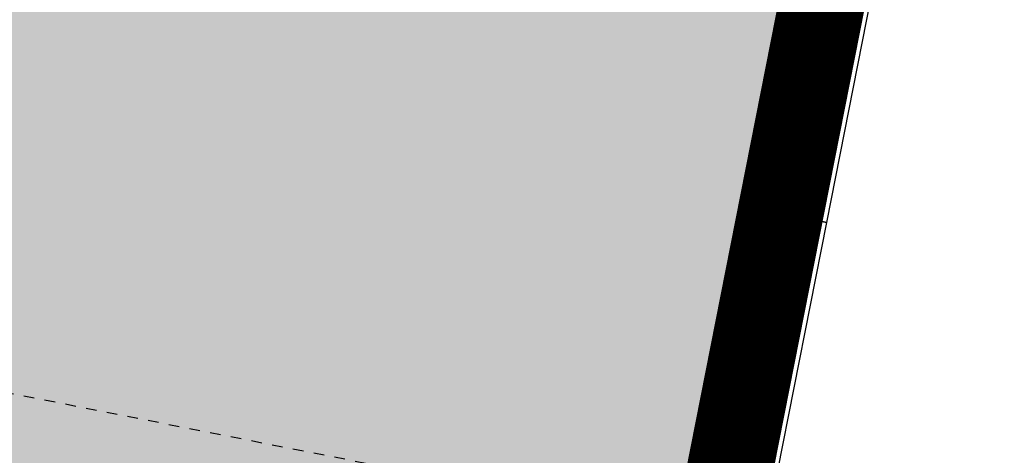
# Model space of a CAD drawing. Header units: centimetres. Extents: x 6595800.1 to 6595847.5, y 5799379.1 to 5799450.9.
# Tile 3 of 5: x 6595828.1 to 6595837.4, y 5799392.1 to 5799396.2. Entities that reach past the tile are written whole.
import ezdxf

# ---------------------------------------------------------------- set-up
doc = ezdxf.new("R2010")
doc.units = ezdxf.units.CM
doc.linetypes.add('Linia osi', pattern=[14, 6, -3, 2, -3])
doc.linetypes.add('Ponad', pattern=[4, 2, -2])
for name, color, linetype, lineweight in [('A-GLAZ', 151, 'Continuous', 25), ('A-GLAZ-SILL', 1, 'Continuous', 25), ('A-WALL', 113, 'Continuous', 25), ('AR - Proj obiekty', 7, 'Continuous', 25), ('S-GRID', 1, 'Continuous', 20)]:
    doc.layers.add(name, color=color, linetype=linetype, lineweight=lineweight)
doc.layers.add('AR - Półcień', color=40, linetype='Continuous', transparency=0.7)
doc.layers.add('AR- OPISY', color=4, linetype='Continuous')

# ---------------------------------------------------------------- blocks, each defined once
blk = doc.blocks.new('hala - roz')
at = {"layer": 'AR - Półcień'}
h = blk.add_hatch(color=256, dxfattribs=at)
h.dxf.hatch_style = 1
h.paths.add_polyline_path([(-19.33387874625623, 2.995757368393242), (-0.869802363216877, -0.643936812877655), (-2.384401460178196, -15.49897802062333), (3.305047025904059, -16.07600459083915), (-3.864055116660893, -52.4446781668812), (-19.75692199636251, -49.31182852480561), (-17.43610676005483, -37.53839161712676), (-26.95424120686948, -35.66214837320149)])
at = {"layer": 'AR - Proj obiekty', "const_width": 0.8}
blk.add_lwpolyline([(-19.64896613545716, 3.465565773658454), (-0.4349011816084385, -0.3219684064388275), (-1.945869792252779, -15.14140215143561), (3.782453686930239, -15.72237144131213), (-3.548967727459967, -52.91448657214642), (-20.22673040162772, -49.62691591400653), (-17.90591516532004, -37.85347900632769), (-27.4240496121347, -35.97723576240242)], close=True, dxfattribs=at)
at = {"layer": 'AR - Proj obiekty'}
for points in [[(-19.96405352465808, 3.935374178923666), (0, 0), (-1.507338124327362, -14.7838262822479), (4.259860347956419, -15.36873829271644), (-3.233880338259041, -53.38429497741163), (-20.69653880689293, -49.94200330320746), (-18.37572357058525, -38.16856639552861), (-27.89385801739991, -36.29232315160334)], [(-19.33387874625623, 2.995757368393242), (-0.869802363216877, -0.643936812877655), (-2.384401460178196, -15.49897802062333), (3.305047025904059, -16.07600459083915), (-3.864055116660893, -52.4446781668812), (-19.75692199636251, -49.31182852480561), (-17.43610676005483, -37.53839161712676), (-26.95424120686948, -35.66214837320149)]]:
    blk.add_lwpolyline(points, close=True, dxfattribs=at)
blk = doc.blocks.new('1-2 - 240x150-V2-Parter Kopia 1')
at = {"layer": 'A-GLAZ', "linetype": 'Ponad', "lineweight": 20}
for p, q in [((-1200.000000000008, 59.99999999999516), (1199.999999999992, 59.99999999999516)), ((-1200.000000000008, -60.00000000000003), (1199.999999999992, -60.00000000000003))]:
    blk.add_line(p, q, dxfattribs=at)
at = {"layer": 'A-GLAZ'}
for p, q in [((-1200.000000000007, 9.73497549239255e-10), (-1139.999999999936, -49.99999999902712)), ((-1200.000000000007, -49.99999999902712), (-1120.000000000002, 9.734890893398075e-10)), ((-1120.000000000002, 9.73497549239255e-10), (-1200.000000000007, 9.73497549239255e-10)), ((-1200.000000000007, 9.73497549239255e-10), (-1200.000000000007, -49.99999999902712)), ((-1119.999999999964, 9.683539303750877e-10), (-1199.99999999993, 9.608415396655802e-10)), ((-1199.99999999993, 9.608415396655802e-10), (-1199.999999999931, -49.99999999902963)), ((-1120.000000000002, -19.9999999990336), (-1120.000000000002, 9.73497549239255e-10)), ((-1119.999999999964, -19.99999999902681), (-1119.999999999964, 9.683539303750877e-10)), ((29.99999999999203, 9.608415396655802e-10), (-30.00000000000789, -19.99999999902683)), ((-30.00000000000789, 9.608415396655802e-10), (29.99999999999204, -19.99999999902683)), ((29.99999999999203, 9.608415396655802e-10), (-30.00000000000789, 9.608415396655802e-10)), ((-30.00000000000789, -19.99999999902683), (-30.00000000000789, 9.608415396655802e-10)), ((-30.00000000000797, 9.608415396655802e-10), (-30.00000000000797, -19.99999999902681)), ((29.99999999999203, 9.608415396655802e-10), (-30.00000000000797, 9.608415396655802e-10)), ((29.99999999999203, 9.608415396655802e-10), (29.99999999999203, -19.99999999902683)), ((29.99999999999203, -19.99999999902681), (29.99999999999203, 9.608415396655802e-10)), ((1119.999999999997, 9.73497549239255e-10), (1199.999999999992, -49.99999999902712)), ((1199.999999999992, 9.73497549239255e-10), (1119.999999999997, 9.73497549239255e-10)), ((1119.999999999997, 9.73497549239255e-10), (1119.999999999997, -19.9999999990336)), ((1199.999999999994, 9.608415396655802e-10), (1120.000000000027, 9.611122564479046e-10)), ((1120.000000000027, 9.611122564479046e-10), (1120.000000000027, -19.99999999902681)), ((1140.000000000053, -49.99999999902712), (1199.999999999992, 9.73497549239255e-10)), ((1199.999999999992, -49.99999999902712), (1199.999999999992, 9.73497549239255e-10)), ((1199.999999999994, -49.99999999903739), (1199.999999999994, 9.608415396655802e-10)), ((-1200.000000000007, -49.99999999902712), (-1139.999999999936, -49.99999999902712)), ((-1199.999999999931, -49.99999999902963), (-1139.999999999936, -49.99999999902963)), ((-1089.999999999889, -19.9999999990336), (-1139.999999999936, -69.99999999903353)), ((-1139.999999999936, -19.9999999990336), (-1089.999999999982, -69.99999999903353)), ((-1089.999999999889, -19.9999999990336), (-1139.999999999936, -19.9999999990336)), ((-1139.999999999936, -19.9999999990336), (-1139.999999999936, -69.99999999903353)), ((-1089.999999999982, -19.99999999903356), (-1139.999999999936, -19.99999999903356)), ((-1139.999999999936, -19.99999999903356), (-1139.999999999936, -69.99999999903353)), ((-1139.999999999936, -19.99999999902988), (-1119.999999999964, -19.99999999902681)), ((-1139.999999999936, -49.99999999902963), (-1139.999999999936, -19.99999999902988)), ((-1139.999999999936, -69.99999999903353), (-1089.999999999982, -69.99999999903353)), ((-1139.999999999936, -69.99999999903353), (-1089.999999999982, -69.99999999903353)), ((-1089.999999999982, -69.99999999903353), (-1089.999999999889, -19.9999999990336)), ((-1089.999999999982, -69.99999999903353), (-1089.999999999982, -19.99999999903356)), ((-1089.999999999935, -44.99999999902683), (-60.00000000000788, -44.99999999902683)), ((-10.00000000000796, -19.99999999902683), (-60.00000000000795, -69.99999999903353)), ((-60.00000000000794, -19.99999999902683), (-10.00000000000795, -69.99999999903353)), ((-10.00000000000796, -19.99999999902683), (-60.00000000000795, -19.99999999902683)), ((-60.00000000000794, -19.99999999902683), (-60.00000000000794, -69.99999999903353)), ((-10.00000000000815, -19.99999999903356), (-60.00000000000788, -19.99999999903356)), ((-60.00000000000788, -19.99999999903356), (-60.00000000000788, -69.99999999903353)), ((-60.00000000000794, -69.99999999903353), (-10.00000000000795, -69.99999999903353)), ((-60.00000000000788, -69.99999999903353), (-10.00000000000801, -69.99999999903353)), ((-30.00000000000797, -19.99999999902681), (-10.00000000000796, -19.99999999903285)), ((-10.00000000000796, -69.99999999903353), (-10.00000000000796, -19.99999999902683)), ((-10.00000000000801, -69.99999999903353), (-10.00000000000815, -19.99999999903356)), ((-10.00000000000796, -19.99999999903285), (-10.00000000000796, -49.99999999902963)), ((-10.00000000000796, -49.99999999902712), (9.99999999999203, -49.99999999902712)), ((-10.00000000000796, -49.99999999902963), (9.99999999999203, -49.99999999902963)), ((9.99999999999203, -19.99999999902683), (59.99999999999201, -69.99999999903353)), ((9.99999999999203, -69.99999999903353), (59.99999999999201, -19.99999999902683)), ((9.99999999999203, -69.99999999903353), (9.99999999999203, -19.99999999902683)), ((9.99999999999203, -19.99999999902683), (59.99999999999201, -19.99999999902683)), ((59.99999999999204, -19.99999999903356), (9.999999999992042, -19.99999999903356)), ((9.999999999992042, -19.99999999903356), (9.999999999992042, -69.99999999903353)), ((9.99999999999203, -49.99999999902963), (9.999999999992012, -19.99999999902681)), ((9.999999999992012, -19.99999999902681), (29.99999999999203, -19.99999999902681)), ((59.99999999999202, -69.99999999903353), (9.999999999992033, -69.99999999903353)), ((9.999999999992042, -69.99999999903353), (59.99999999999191, -69.99999999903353)), ((59.99999999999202, -19.99999999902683), (59.99999999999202, -69.99999999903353)), ((59.99999999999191, -69.99999999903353), (59.99999999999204, -19.99999999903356)), ((59.99999999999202, -44.9999999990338), (1090.000000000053, -44.9999999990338)), ((1090.000000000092, -19.9999999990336), (1140.000000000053, -69.99999999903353)), ((1090.000000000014, -69.99999999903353), (1140.000000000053, -19.9999999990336)), ((1140.000000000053, -19.9999999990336), (1090.000000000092, -19.9999999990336)), ((1090.000000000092, -19.9999999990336), (1090.000000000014, -69.99999999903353)), ((1140.000000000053, -19.99999999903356), (1090.000000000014, -19.99999999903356)), ((1090.000000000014, -19.99999999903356), (1090.000000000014, -69.99999999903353)), ((1090.000000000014, -69.99999999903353), (1140.000000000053, -69.99999999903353)), ((1090.000000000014, -69.99999999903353), (1140.000000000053, -69.99999999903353)), ((1120.000000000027, -19.99999999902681), (1139.999999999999, -19.99999999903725)), ((1140.000000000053, -69.99999999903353), (1140.000000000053, -19.9999999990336)), ((1140.000000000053, -69.99999999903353), (1140.000000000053, -19.99999999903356)), ((1139.999999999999, -19.99999999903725), (1139.999999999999, -49.99999999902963)), ((1140.000000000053, -49.99999999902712), (1199.999999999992, -49.99999999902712)), ((1139.999999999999, -49.99999999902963), (1199.999999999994, -49.99999999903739))]:
    blk.add_line(p, q, dxfattribs=at)
at = {"layer": 'A-GLAZ', "lineweight": 20}
for p, q in [((-1119.999999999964, 9.683539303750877e-10), (-30.00000000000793, 9.608415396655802e-10)), ((29.9999999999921, 9.608415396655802e-10), (1120.000000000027, 9.611122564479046e-10)), ((-1089.999999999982, -19.99999999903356), (-60.00000000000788, -19.99999999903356)), ((-60.00000000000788, -69.99999999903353), (-1089.999999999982, -69.99999999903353)), ((59.99999999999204, -19.99999999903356), (1090.000000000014, -19.99999999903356)), ((1090.000000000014, -69.99999999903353), (59.99999999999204, -69.99999999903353))]:
    blk.add_line(p, q, dxfattribs=at)
at = {"layer": 'A-GLAZ-SILL'}
for p, q in [((-1200.000000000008, 59.99999999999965), (-1200.000000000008, 110.0000000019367)), ((1199.999999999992, 110.0000000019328), (-1200.000000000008, 110.0000000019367)), ((1199.999999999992, 110.0000000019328), (1199.999999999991, 9.68015534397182e-10)), ((-1250.000000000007, -60), (-1250.000000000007, -159.9999999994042)), ((1199.999999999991, -60), (1199.999999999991, -49.99999999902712)), ((1249.999999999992, -60), (1199.999999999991, -60)), ((1249.999999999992, -159.9999999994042), (1249.999999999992, -60)), ((-1250.000000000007, -159.9999999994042), (1249.999999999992, -159.9999999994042))]:
    blk.add_line(p, q, dxfattribs=at)
blk = doc.blocks.new('1-2 - 240x150-1959858-Parter Kopia 1')
at = {"layer": 'A-GLAZ', "linetype": 'Ponad', "lineweight": 20}
for p, q in [((-1200.000000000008, 59.99999999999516), (1199.999999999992, 59.99999999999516)), ((-1200.000000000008, -60.00000000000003), (1199.999999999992, -60.00000000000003))]:
    blk.add_line(p, q, dxfattribs=at)
at = {"layer": 'A-GLAZ'}
for p, q in [((-1200.000000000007, 9.73497549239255e-10), (-1139.999999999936, -49.99999999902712)), ((-1200.000000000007, -49.99999999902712), (-1120.000000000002, 9.734890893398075e-10)), ((-1120.000000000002, 9.73497549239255e-10), (-1200.000000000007, 9.73497549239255e-10)), ((-1200.000000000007, 9.73497549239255e-10), (-1200.000000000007, -49.99999999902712)), ((-1119.999999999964, 9.683539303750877e-10), (-1199.99999999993, 9.608415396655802e-10)), ((-1199.99999999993, 9.608415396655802e-10), (-1199.999999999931, -49.99999999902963)), ((-1120.000000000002, -19.9999999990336), (-1120.000000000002, 9.73497549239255e-10)), ((-1119.999999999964, -19.99999999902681), (-1119.999999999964, 9.683539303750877e-10)), ((29.99999999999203, 9.608415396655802e-10), (-30.00000000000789, -19.99999999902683)), ((-30.00000000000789, 9.608415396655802e-10), (29.99999999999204, -19.99999999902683)), ((29.99999999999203, 9.608415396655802e-10), (-30.00000000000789, 9.608415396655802e-10)), ((-30.00000000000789, -19.99999999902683), (-30.00000000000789, 9.608415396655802e-10)), ((-30.00000000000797, 9.608415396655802e-10), (-30.00000000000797, -19.99999999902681)), ((29.99999999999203, 9.608415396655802e-10), (-30.00000000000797, 9.608415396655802e-10)), ((29.99999999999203, 9.608415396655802e-10), (29.99999999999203, -19.99999999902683)), ((29.99999999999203, -19.99999999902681), (29.99999999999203, 9.608415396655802e-10)), ((1119.999999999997, 9.73497549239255e-10), (1199.999999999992, -49.99999999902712)), ((1199.999999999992, 9.73497549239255e-10), (1119.999999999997, 9.73497549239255e-10)), ((1119.999999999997, 9.73497549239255e-10), (1119.999999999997, -19.9999999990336)), ((1199.999999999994, 9.608415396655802e-10), (1120.000000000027, 9.611122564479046e-10)), ((1120.000000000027, 9.611122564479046e-10), (1120.000000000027, -19.99999999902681)), ((1140.000000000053, -49.99999999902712), (1199.999999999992, 9.73497549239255e-10)), ((1199.999999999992, -49.99999999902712), (1199.999999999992, 9.73497549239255e-10)), ((1199.999999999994, -49.99999999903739), (1199.999999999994, 9.608415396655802e-10)), ((-1200.000000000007, -49.99999999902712), (-1139.999999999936, -49.99999999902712)), ((-1199.999999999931, -49.99999999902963), (-1139.999999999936, -49.99999999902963)), ((-1089.999999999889, -19.9999999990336), (-1139.999999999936, -69.99999999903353)), ((-1139.999999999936, -19.9999999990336), (-1089.999999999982, -69.99999999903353)), ((-1089.999999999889, -19.9999999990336), (-1139.999999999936, -19.9999999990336)), ((-1139.999999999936, -19.9999999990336), (-1139.999999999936, -69.99999999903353)), ((-1089.999999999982, -19.99999999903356), (-1139.999999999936, -19.99999999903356)), ((-1139.999999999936, -19.99999999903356), (-1139.999999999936, -69.99999999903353)), ((-1139.999999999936, -19.99999999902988), (-1119.999999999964, -19.99999999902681)), ((-1139.999999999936, -49.99999999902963), (-1139.999999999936, -19.99999999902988)), ((-1139.999999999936, -69.99999999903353), (-1089.999999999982, -69.99999999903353)), ((-1139.999999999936, -69.99999999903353), (-1089.999999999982, -69.99999999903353)), ((-1089.999999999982, -69.99999999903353), (-1089.999999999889, -19.9999999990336)), ((-1089.999999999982, -69.99999999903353), (-1089.999999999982, -19.99999999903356)), ((-1089.999999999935, -44.99999999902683), (-60.00000000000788, -44.99999999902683)), ((-10.00000000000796, -19.99999999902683), (-60.00000000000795, -69.99999999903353)), ((-60.00000000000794, -19.99999999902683), (-10.00000000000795, -69.99999999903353)), ((-10.00000000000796, -19.99999999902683), (-60.00000000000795, -19.99999999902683)), ((-60.00000000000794, -19.99999999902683), (-60.00000000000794, -69.99999999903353)), ((-10.00000000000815, -19.99999999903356), (-60.00000000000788, -19.99999999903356)), ((-60.00000000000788, -19.99999999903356), (-60.00000000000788, -69.99999999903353)), ((-60.00000000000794, -69.99999999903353), (-10.00000000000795, -69.99999999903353)), ((-60.00000000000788, -69.99999999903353), (-10.00000000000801, -69.99999999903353)), ((-30.00000000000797, -19.99999999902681), (-10.00000000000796, -19.99999999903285)), ((-10.00000000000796, -69.99999999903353), (-10.00000000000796, -19.99999999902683)), ((-10.00000000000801, -69.99999999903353), (-10.00000000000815, -19.99999999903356)), ((-10.00000000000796, -19.99999999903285), (-10.00000000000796, -49.99999999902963)), ((-10.00000000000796, -49.99999999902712), (9.99999999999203, -49.99999999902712)), ((-10.00000000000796, -49.99999999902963), (9.99999999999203, -49.99999999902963)), ((9.99999999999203, -19.99999999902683), (59.99999999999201, -69.99999999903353)), ((9.99999999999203, -69.99999999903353), (59.99999999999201, -19.99999999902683)), ((9.99999999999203, -69.99999999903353), (9.99999999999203, -19.99999999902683)), ((9.99999999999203, -19.99999999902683), (59.99999999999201, -19.99999999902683)), ((59.99999999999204, -19.99999999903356), (9.999999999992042, -19.99999999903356)), ((9.999999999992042, -19.99999999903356), (9.999999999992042, -69.99999999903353)), ((9.99999999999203, -49.99999999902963), (9.999999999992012, -19.99999999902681)), ((9.999999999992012, -19.99999999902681), (29.99999999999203, -19.99999999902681)), ((59.99999999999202, -69.99999999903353), (9.999999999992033, -69.99999999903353)), ((9.999999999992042, -69.99999999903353), (59.99999999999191, -69.99999999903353)), ((59.99999999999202, -19.99999999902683), (59.99999999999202, -69.99999999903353)), ((59.99999999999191, -69.99999999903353), (59.99999999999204, -19.99999999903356)), ((59.99999999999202, -44.9999999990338), (1090.000000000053, -44.9999999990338)), ((1090.000000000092, -19.9999999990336), (1140.000000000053, -69.99999999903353)), ((1090.000000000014, -69.99999999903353), (1140.000000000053, -19.9999999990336)), ((1140.000000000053, -19.9999999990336), (1090.000000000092, -19.9999999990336)), ((1090.000000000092, -19.9999999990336), (1090.000000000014, -69.99999999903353)), ((1140.000000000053, -19.99999999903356), (1090.000000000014, -19.99999999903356)), ((1090.000000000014, -19.99999999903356), (1090.000000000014, -69.99999999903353)), ((1090.000000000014, -69.99999999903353), (1140.000000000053, -69.99999999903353)), ((1090.000000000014, -69.99999999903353), (1140.000000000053, -69.99999999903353)), ((1120.000000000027, -19.99999999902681), (1139.999999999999, -19.99999999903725)), ((1140.000000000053, -69.99999999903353), (1140.000000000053, -19.9999999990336)), ((1140.000000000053, -69.99999999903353), (1140.000000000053, -19.99999999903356)), ((1139.999999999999, -19.99999999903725), (1139.999999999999, -49.99999999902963)), ((1140.000000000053, -49.99999999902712), (1199.999999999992, -49.99999999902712)), ((1139.999999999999, -49.99999999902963), (1199.999999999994, -49.99999999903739))]:
    blk.add_line(p, q, dxfattribs=at)
at = {"layer": 'A-GLAZ', "lineweight": 20}
for p, q in [((-1119.999999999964, 9.683539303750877e-10), (-30.00000000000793, 9.608415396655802e-10)), ((29.9999999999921, 9.608415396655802e-10), (1120.000000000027, 9.611122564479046e-10)), ((-1089.999999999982, -19.99999999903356), (-60.00000000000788, -19.99999999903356)), ((-60.00000000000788, -69.99999999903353), (-1089.999999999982, -69.99999999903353)), ((59.99999999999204, -19.99999999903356), (1090.000000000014, -19.99999999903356)), ((1090.000000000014, -69.99999999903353), (59.99999999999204, -69.99999999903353))]:
    blk.add_line(p, q, dxfattribs=at)
at = {"layer": 'A-GLAZ-SILL'}
for p, q in [((-1200.000000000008, 9.71907088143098e-10), (-1200.000000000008, 110.0000000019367)), ((1199.999999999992, 110.0000000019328), (-1200.000000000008, 110.0000000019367)), ((1199.999999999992, 110.0000000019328), (1199.999999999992, 59.99999999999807)), ((-1200.000000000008, -60), (-1250.000000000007, -60)), ((-1250.000000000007, -60), (-1250.000000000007, -159.9999999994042)), ((-1200.000000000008, -49.99999999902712), (-1200.000000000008, -60)), ((1249.999999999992, -159.9999999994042), (1249.999999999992, -60)), ((-1250.000000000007, -159.9999999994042), (1249.999999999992, -159.9999999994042))]:
    blk.add_line(p, q, dxfattribs=at)
blk = doc.blocks.new('A$C1f6c32b8')
at = {"layer": 'A-WALL'}
blk.add_line((17883.14745202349, 18326.57766871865), (11812.1474525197, 18326.57766871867), dxfattribs=at)
at = {"layer": 'S-GRID', "linetype": 'Linia osi', "lineweight": 25}
for p, q in [((17887.39745202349, 19376.9230438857), (17887.39745202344, -13499.89631856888)), ((-35146.24653506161, 18407.87511016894), (28633.79804631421, 18407.87511016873))]:
    blk.add_line(p, q, dxfattribs=at)
at = {"layer": 'A-GLAZ'}
for name, p in [('1-2 - 240x150-V2-Parter Kopia 1', (13597.39745251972, 18516.57766871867)), ('1-2 - 240x150-1959858-Parter Kopia 1', (15997.39745251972, 18516.57766871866))]:
    blk.add_blockref(name, p, dxfattribs=at)

msp = doc.modelspace()

# ---------------------------------------------------------------- block references
at = {"xscale": 0.0009999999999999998, "yscale": 0.0009999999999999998, "zscale": 0.0009999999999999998, "rotation": 258.8486546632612}
msp.add_blockref('A$C1f6c32b8', (6595820.324209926, 5799412.393074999), dxfattribs=at)
at = {"layer": 'AR- OPISY'}
msp.add_blockref('hala - roz', (6595837.127338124, 5799438.561826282), dxfattribs=at)

doc.saveas('drawing.dxf')
